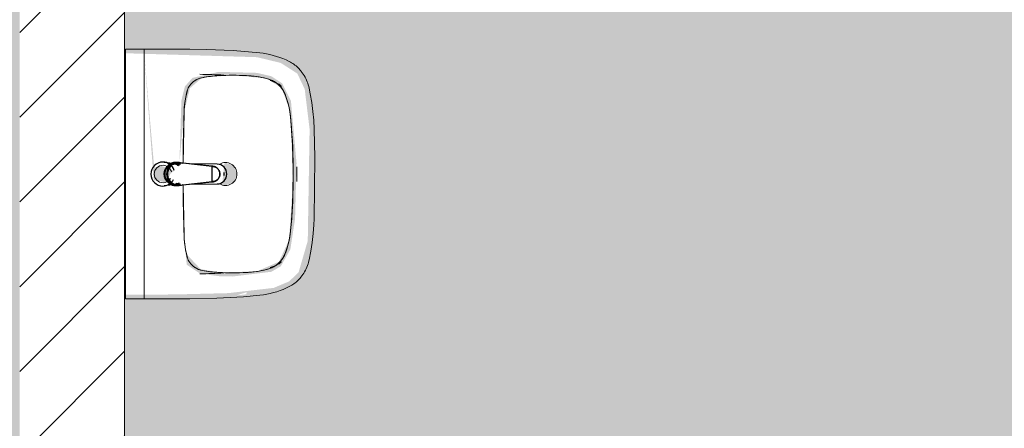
# Model space of a CAD drawing. Header units: millimetres. Extents: x 16153 to 91926, y 4686 to 113494.
# Tile 20 of 55: x 48053 to 50025, y 45224 to 46043. Entities that reach past the tile are written whole.
import ezdxf

# ---------------------------------------------------------------- set-up
doc = ezdxf.new("R2010")
doc.units = ezdxf.units.MM
for name, color, linetype, lineweight in [('A--A2__Ruwbouw', 8, 'Continuous', 15), ('A--AR9__AlgVoorz', 1, 'Continuous', 9), ('A--L22__Binnenwanden', 2, 'Continuous', 9), ('A--L74__VasteSanitaireVoorz', 1, 'Continuous', 9), ('A--LR9__AlgVoorz', 7, 'Continuous', 9)]:
    doc.layers.add(name, color=color, linetype=linetype, lineweight=lineweight)

# ---------------------------------------------------------------- blocks, each defined once
blk = doc.blocks.new('74_PF_wastafel 50x38_sphinx300_un - 74_PF_wastafel 50x38_sphinx300_un-V18-AB-Begane grond')
at = {"layer": 'A--L74__VasteSanitaireVoorz'}
for p, q in [((242.8, 0), (247.2, 0)), ((247.2, 0), (250, 0)), ((-250, 0), (-250, -37.5)), ((-242, 0), (-250, 0)), ((-250, 0), (-247.2, 0)), ((-247.2, 0), (-242.8, 0)), ((242, 0), (-242, 0)), ((250, 0), (242, 0)), ((250, -37.5), (250, 0)), ((-250, -37.5), (-250, -129)), ((-250, -37.5), (-241, -37.5)), ((-250, -37.5), (-242, -37.5)), ((-242, -37.5), (242, -37.5)), ((242, -37.5), (250, -37.5)), ((250, -129), (250, -37.5)), ((-124.1, -117.2), (-20.7, -115.6)), ((21.7, -115.1), (124.1, -117.2))]:
    blk.add_line(p, q, dxfattribs=at)
at = {"layer": 'A--L74__VasteSanitaireVoorz', "lineweight": 25}
for p, q in [((-21, -99.7), (-23.8, -77.6)), ((23.8, -77.6), (21, -99.7)), ((-23, -98.5), (-23, -107.4)), ((-20, -98.6), (-23, -98.5)), ((23, -98.5), (20, -98.6)), ((23, -107.4), (23, -98.5)), ((-21.8, -114.8), (-15.5, -173.4)), ((-20.7, -110.1), (-21, -99.6)), ((-20.8, -101.2), (-20.7, -110.1)), ((15.5, -173.4), (21.8, -114.8)), ((21, -99.6), (20.7, -110.1)), ((20.7, -110.1), (20.8, -101.2)), ((-20.5, -126.4), (-19.8, -183.7)), ((19.7, -183.7), (20.4, -126.7)), ((-15.3, -173.4), (0, -173.4)), ((-15.2, -173.4), (15.2, -173.4)), ((0, -173.4), (15.3, -173.4))]:
    blk.add_line(p, q, dxfattribs=at)
at = {"layer": 'A--L74__VasteSanitaireVoorz', "flags": 128}
for points in [[(250, -37.5), (249.7, -37.5), (248.8, -37.5), (247.4, -37.5), (245.5, -37.5), (243.3, -37.5), (241, -37.5)], [(-167.2, -123.7), (-159.8, -121.9), (-152.4, -120.3), (-145, -119.1), (-137.5, -118.1), (-129.9, -117.5), (-124.1, -117.2)], [(124.1, -117.2), (131.7, -117.6), (139.2, -118.3), (146.7, -119.4), (154.2, -120.7), (161.6, -122.3), (167.2, -123.7)], [(-250, -129), (-248.9, -182.6), (-245.7, -236.1), (-242.7, -269.1)], [(-193, -153.2), (-192.7, -151.6), (-192.3, -150.1), (-191.8, -148.6), (-191.3, -147.1), (-190.7, -145.6), (-190.1, -144.1), (-189.4, -142.7), (-188.6, -141.3), (-187.8, -139.9), (-187, -138.6), (-186.1, -137.3), (-185.1, -136), (-184.1, -134.8), (-183, -133.6), (-181.9, -132.5), (-180.8, -131.4), (-179.6, -130.3), (-178.3, -129.3), (-177.1, -128.5)], [(177.1, -128.5), (178.4, -129.4), (179.6, -130.4), (180.8, -131.5), (182, -132.6), (183.1, -133.7), (184.2, -134.9), (185.2, -136.1), (186.1, -137.4), (187, -138.7), (187.9, -140), (188.7, -141.4), (189.4, -142.8), (190.1, -144.2), (190.8, -145.7), (191.3, -147.2), (191.9, -148.7), (192.3, -150.2), (192.7, -151.8), (193, -153.2)], [(242.7, -269.1), (247.2, -215.7), (249.6, -162.1), (250, -129)], [(-197.2, -187.1), (-196.5, -177.3), (-195.4, -167.6), (-193.9, -157.9), (-193, -153.2)], [(193, -153.2), (194.7, -162.8), (196, -172.5), (196.9, -182.3), (197.2, -187.1)], [(-197.2, -242.1), (-197.9, -221.1), (-197.7, -200.1), (-197.2, -187.1)], [(197.2, -187.1), (197.9, -208), (197.7, -229), (197.2, -242.1)], [(-191.5, -282.5), (-193.4, -273.3), (-195, -264.1), (-196.2, -254.8), (-197, -245.4), (-197.2, -242.1)], [(197.2, -242.1), (196.5, -251.4), (195.4, -260.7), (194, -270), (192.2, -279.2), (191.5, -282.5)], [(-242.7, -269.1), (-241.8, -276), (-240.7, -282.8), (-239.3, -289.5), (-237.6, -296.2), (-235.7, -302.8), (-233.4, -309.4), (-231, -315.8), (-228.3, -322.2), (-225.6, -327.8)], [(225.6, -327.8), (228.5, -321.6), (231.2, -315.2), (233.7, -308.8), (235.8, -302.2), (237.8, -295.6), (239.4, -288.9), (240.8, -282.1), (241.9, -275.3), (242.7, -269.1)], [(-157.2, -320.6), (-159.2, -319.8), (-161.1, -319), (-163.1, -318.1), (-164.9, -317.2), (-166.8, -316.1), (-168.6, -315), (-170.3, -313.9), (-172, -312.6), (-173.7, -311.3), (-175.3, -309.9), (-176.8, -308.5), (-178.3, -307), (-179.8, -305.4), (-181.1, -303.8), (-182.4, -302.1), (-183.6, -300.4), (-184.8, -298.6), (-185.9, -296.8), (-186.9, -295), (-187.8, -293.1), (-188.7, -291.1), (-189.5, -289.2), (-190.2, -287.2), (-190.8, -285.2), (-191.3, -283.1), (-191.5, -282.5)], [(191.5, -282.5), (191, -284.5), (190.4, -286.6), (189.7, -288.6), (188.9, -290.5), (188.1, -292.5), (187.2, -294.4), (186.2, -296.2), (185.1, -298.1), (184, -299.9), (182.8, -301.6), (181.5, -303.3), (180.2, -304.9), (178.8, -306.5), (177.3, -308), (175.8, -309.5), (174.2, -310.9), (172.6, -312.2), (170.9, -313.5), (169.1, -314.7), (167.3, -315.8), (165.5, -316.9), (163.6, -317.8), (161.7, -318.8), (159.8, -319.6), (157.8, -320.3), (157.2, -320.6)], [(-225.6, -327.8), (-224.3, -330.3), (-222.9, -332.7), (-221.5, -335), (-219.9, -337.3), (-218.3, -339.5), (-216.5, -341.6), (-214.7, -343.7), (-212.8, -345.7), (-210.8, -347.6), (-208.8, -349.5), (-206.8, -351.1)], [(-106.8, -331.3), (-115.2, -330.4), (-123.6, -329.1), (-131.9, -327.5), (-140.1, -325.6), (-148.3, -323.4), (-156.3, -320.8), (-157.2, -320.6)], [(106.8, -331.3), (57.9, -334.6), (8.9, -335.9), (-40, -335.3), (-89, -332.7), (-106.8, -331.3)], [(157.2, -320.6), (149.1, -323.2), (141, -325.4), (132.8, -327.4), (124.5, -329), (116.1, -330.2), (107.7, -331.2), (106.8, -331.3)], [(206.8, -351.1), (209, -349.3), (211, -347.5), (213, -345.5), (214.9, -343.5), (216.7, -341.5), (218.4, -339.3), (220, -337.1), (221.6, -334.8), (223.1, -332.5), (224.4, -330.1), (225.6, -327.8)], [(-206.8, -351.1), (-204.1, -353.1), (-201.4, -355.1), (-198.5, -356.9), (-195.6, -358.6), (-192.6, -360.2), (-189.6, -361.7), (-186.5, -363.1), (-183.3, -364.3), (-180.1, -365.4), (-176.9, -366.4), (-173.6, -367.3), (-172.1, -367.6)], [(172.1, -367.6), (175.4, -366.8), (178.6, -365.9), (181.9, -364.8), (185, -363.7), (188.2, -362.4), (191.2, -360.9), (194.2, -359.4), (197.2, -357.7), (200.1, -355.9), (202.9, -354), (205.6, -352), (206.8, -351.1)], [(-172.1, -367.6), (-154.6, -371.1), (-137, -373.8), (-119.3, -375.9), (-101.5, -377.2), (-90, -377.7)], [(90, -377.7), (107.8, -376.8), (125.6, -375.2), (143.2, -372.9), (160.8, -369.9), (172.1, -367.6)], [(-90, -377.7), (32.9, -378.8), (90, -377.7)]]:
    blk.add_lwpolyline(points, dxfattribs=at)
at = {"layer": 'A--L74__VasteSanitaireVoorz', "lineweight": 25, "flags": 128}
for points in [[(-23, -98.5), (-21.6, -106), (-19.3, -110.3)], [(19.3, -110.3), (21.6, -106), (23, -98.5)], [(-21.7, -114.9), (-18.5, -144.2), (-15.2, -173.4)], [(-19.6, -103.8), (-19.3, -104.6), (-19, -105.3), (-18.6, -106.1)], [(15.2, -173.4), (18.5, -144.2), (21.7, -114.9)], [(17.7, -107.9), (18.1, -107.2), (18.5, -106.4), (18.8, -105.7), (19.1, -104.9), (19.4, -104.1), (19.6, -103.8)], [(-15.5, -173.4), (-15.5, -174.1), (-15.5, -174.7), (-15.4, -175.3), (-15.3, -175.9), (-15.2, -176.5), (-15.1, -177.1), (-14.9, -177.7), (-14.8, -178.3), (-14.5, -178.9), (-14.3, -179.5), (-14.1, -180.1), (-13.8, -180.6), (-13.5, -181.2), (-13.2, -181.7), (-12.8, -182.2), (-12.5, -182.7), (-12.1, -183.2), (-11.7, -183.7), (-11.3, -184.1), (-10.8, -184.6), (-10.4, -185), (-9.9, -185.4), (-9.4, -185.8), (-8.9, -186.2), (-8.4, -186.5), (-7.9, -186.8), (-7.3, -187.1), (-6.8, -187.4), (-6.2, -187.7), (-5.6, -187.9), (-5, -188.1), (-4.5, -188.3), (-3.9, -188.5), (-3.3, -188.6), (-2.6, -188.8), (-2, -188.8), (-1.4, -188.9), (-0.8, -189), (-0.2, -189), (0.5, -189), (1.1, -188.9), (1.7, -188.9), (2.3, -188.8), (2.9, -188.7), (3.5, -188.6), (4.1, -188.4), (4.7, -188.2), (5.3, -188), (5.9, -187.8), (6.5, -187.6), (7, -187.3), (7.6, -187), (8.1, -186.7), (8.6, -186.4), (9.1, -186), (9.6, -185.6), (10.1, -185.2), (10.6, -184.8), (11, -184.4), (11.5, -183.9), (11.9, -183.5), (12.3, -183), (12.6, -182.5), (13, -182), (13.3, -181.4), (13.6, -180.9), (13.9, -180.4), (14.2, -179.8), (14.4, -179.2), (14.6, -178.6), (14.8, -178.1), (15, -177.5), (15.2, -176.9), (15.3, -176.2), (15.4, -175.6), (15.5, -175), (15.5, -174.4), (15.5, -173.8), (15.5, -173.4)]]:
    blk.add_lwpolyline(points, dxfattribs=at)
at = {"layer": 'A--L74__VasteSanitaireVoorz', "lineweight": 25}
for start, end in [(0, 180), (180, 243.6372), (288, 0)]:
    blk.add_arc((0, -74.6), 24, start, end, dxfattribs=at)
at = {"layer": 'A--L74__VasteSanitaireVoorz'}
for centre, radius, start, end in [((0, -75), 17.5, 0, 180), ((0, -75), 17.5, 75, 105), ((0, -75), 17.5, 180, 240), ((0, -75), 17.5, 285, 0), ((0, -75), 17.5, 285, 300), ((-117.5, -306.2), 189.1, 92.0128, 105.2254), ((0, -3649.7), 3534.7, 90.3412, 92.0128), ((0, -3649.7), 3534.7, 87.9872, 89.6485), ((117.5, -306.2), 189.1, 74.7746, 87.9872), ((-154, -160.8), 39.8, 125.6177, 169.0021), ((-159, -153.8), 31.2, 105.2254, 125.6177), ((159, -153.8), 31.2, 54.3823, 74.7746), ((154, -160.8), 39.8, 10.9979, 54.3823), ((1090.6, -129), 1290.6, 180.891, 183), ((47.1, -199.9), 244.6, 169.0021, 176.9979), ((-47.1, -199.9), 244.6, 3.0021, 10.9979), ((-1090.6, -129), 1290.6, 357, 359.109), ((327.2, -214.6), 525.1, 176.9979, 183.0021), ((0, -200), 23, 150, 180), ((0, -200), 23, 360, 30), ((-327.2, -214.6), 525.1, 356.9979, 3.0021), ((0, -200), 23, 180, 0), ((36.8, -229.8), 234.3, 183.0021, 192.9979), ((-36.8, -229.8), 234.3, 347.0021, 356.9979), ((-140, -270.6), 52.8, 192.9979, 251.0021), ((-71, -251.1), 122.6, 198.2459, 206.4169), ((140, -270.6), 52.8, 288.9979, 347.0021), ((71, -251.1), 122.6, 333.5831, 341.7541), ((-163.9, -297.2), 18.9, 206.4169, 231.4261), ((163.9, -297.2), 18.9, 308.5739, 333.5831), ((-88.4, -120.6), 211.5, 251.0021, 264.9979), ((0, 889), 1224.9, 264.9979, 275.0021), ((88.4, -120.6), 211.5, 275.0021, 288.9979), ((0, 2695.4), 3038.4, 269.7219, 270.2781)]:
    blk.add_arc(centre, radius, start, end, dxfattribs=at)
at = {"layer": 'A--L74__VasteSanitaireVoorz', "lineweight": 25}
for centre, major_axis, ratio, start_param, end_param in [((0, -97.9), (20.5, 0), 0.967332, 1.570796, 3.665191), ((0, -97.9), (20.5, 0), 0.967332, 5.759587, 7.853982), ((0, -99.6), (20.1, 0), 0.870402, 1.570796, 3.08442), ((0, -99.6), (20.1, 0), 0.870402, 0.057173, 1.570796), ((0, -98.5), (20, 0), 0.97026, 3.144451, 3.592433), ((0, -98.5), (20, 0), 0.97026, 5.832345, 6.280327), ((0, -183.7), (19.7, 0), 0.967332, 3.141593, 6.283185), ((0, -186.6), (11.5, 0), 0.973197, 4.45059, 4.974188)]:
    blk.add_ellipse(centre, major_axis=major_axis, ratio=ratio, start_param=start_param, end_param=end_param, dxfattribs=at)
for points, knots in [([(23, -98.5), (23, -95.5), (21.9, -91.3), (18.8, -86.9), (16.7, -84.7), (14.8, -83.2), (12.8, -81.9), (10, -80.4), (5.9, -79.1), (1.9, -78.5), (-1.5, -78.6), (-4.5, -78.9), (-7.9, -79.7), (-11.6, -81.1), (-14.8, -83.2), (-17.7, -85.6), (-20, -88.5), (-21.7, -91.7), (-22.7, -95), (-23, -97.3), (-23, -98.5)], [-1, -1, -1, -1, -0.861111, -0.791667, -0.756944, -0.722222, -0.6875, -0.652778, -0.583333, -0.513889, -0.479167, -0.444444, -0.388889, -0.333333, -0.277778, -0.222222, -0.166667, -0.111111, -0.055556, 0, 0, 0, 0]), ([(-21.2, -97.3), (-21.1, -94.2), (-20.1, -90), (-17.2, -85.6), (-15.2, -83.5), (-13.5, -82), (-11.6, -80.7), (-9, -79.3), (-5.4, -78), (-1.7, -77.4), (1.4, -77.5), (4.1, -77.7), (7.2, -78.5), (10.5, -80), (13.5, -81.9), (16.1, -84.3), (18.3, -87.2), (19.9, -90.4), (20.9, -93.7), (21.1, -96), (21.2, -97.3)], [-1, -1, -1, -1, -0.861111, -0.791667, -0.756944, -0.722222, -0.6875, -0.652778, -0.583333, -0.513889, -0.479167, -0.444444, -0.388889, -0.333333, -0.277778, -0.222222, -0.166667, -0.111111, -0.055556, 0, 0, 0, 0]), ([(-23, -107.4), (-23, -104), (-21.9, -99.2), (-18.8, -94), (-16.6, -91.6), (-14.8, -89.9), (-12.8, -88.3), (-9.9, -86.7), (-5.9, -85.2), (-1.9, -84.5), (1.5, -84.6), (4.5, -84.9), (7.9, -85.8), (11.5, -87.5), (14.8, -89.8), (17.7, -92.6), (20, -95.9), (21.7, -99.6), (22.7, -103.3), (23, -106), (23, -107.4)], [-1, -1, -1, -1, -0.861111, -0.791667, -0.756944, -0.722222, -0.6875, -0.652778, -0.583333, -0.513889, -0.479167, -0.444444, -0.388889, -0.333333, -0.277778, -0.222222, -0.166667, -0.111111, -0.055556, 0, 0, 0, 0]), ([(-18.6, -103.3), (-18.7, -103.1), (-19.1, -102.7), (-19.5, -102.1), (-19.8, -101.5), (-20.1, -101), (-20.4, -100.5), (-20.6, -100), (-20.8, -99.6), (-20.9, -99.5)], [0.7142857, 0.7142857, 0.7142857, 0.7142857, 0.75, 0.7857143, 0.8214286, 0.8571429, 0.8928571, 0.9285714, 1, 1, 1, 1]), ([(20.8, -99.5), (20.8, -99.7), (20.6, -100), (20.4, -100.5), (20.1, -101), (19.8, -101.5), (19.5, -102.1), (19.1, -102.7), (18.8, -103.1), (18.5, -103.5), (18.1, -104), (17.4, -104.7), (16.7, -105.3), (16.3, -105.7)], [0, 0, 0, 0, 0.0714286, 0.1071429, 0.1428571, 0.1785714, 0.2142857, 0.25, 0.2678571, 0.2857143, 0.3214286, 0.3571429, 0.4285714, 0.4285714, 0.4285714, 0.4285714]), ([(15.3, -173.4), (15.3, -175.8), (14.6, -179), (12.6, -182.5), (11.1, -184.1), (9.9, -185.3), (8.5, -186.3), (6.7, -187.5), (4, -188.5), (0.7, -189), (-2.5, -188.8), (-5.3, -188), (-7.7, -186.9), (-9.9, -185.3), (-11.8, -183.4), (-13.4, -181.2), (-14.5, -178.7), (-15.1, -176.2), (-15.3, -174.4), (-15.3, -173.4)], [-1, -1, -1, -1, -0.861111, -0.791667, -0.756944, -0.722222, -0.6875, -0.652778, -0.583333, -0.513889, -0.444444, -0.388889, -0.333333, -0.277778, -0.222222, -0.166667, -0.111111, -0.055556, 0, 0, 0, 0])]:
    blk.add_open_spline(points, degree=3, knots=knots, dxfattribs=at)
for points in [[(-20.8, -101.2), (-20.9, -100.5), (-21.1, -99.2), (-21.2, -97.9), (-21.2, -97.3)], [(21.2, -97.3), (21.2, -97.9), (21.1, -99.2), (20.9, -100.5), (20.8, -101.2)], [(-21.7, -114.9), (-22.2, -113.7), (-22.8, -111.2), (-23, -108.7), (-23, -107.4)], [(-20.9, -99.5), (-21, -99.3), (-21, -99.4), (-20.9, -100.4), (-20.8, -101.2)], [(20.8, -101.2), (20.9, -100.5), (21, -99.5), (21, -99.3), (20.8, -99.5)], [(23, -107.4), (23, -108.7), (22.8, -111.2), (22.2, -113.7), (21.7, -114.9)]]:
    blk.add_open_spline(points, degree=3, dxfattribs=at)
at = {"layer": 'A--L74__VasteSanitaireVoorz'}
for points in [[(76, -115.8), (76, -115.8), (75.5, -115.8), (73.6, -115.8), (70.6, -115.7), (66.9, -115.6), (63.1, -115.6), (59.4, -115.5), (56.4, -115.5), (54.5, -115.4), (54, -115.4), (54, -115.4)], [(54, -115.4), (54, -115.4), (54.5, -115.4), (56.4, -115.5), (59.4, -115.5), (63.1, -115.6), (66.9, -115.6), (70.6, -115.7), (73.6, -115.8), (75.5, -115.8), (76, -115.8), (76, -115.8)]]:
    blk.add_open_spline(points, degree=3, dxfattribs=at)

msp = doc.modelspace()

# ---------------------------------------------------------------- hatches: boundary and pattern name
at = {"layer": 'A--A2__Ruwbouw', "lineweight": 9}
h = msp.add_hatch(dxfattribs=at)
h.set_pattern_fill('FP_1', color=256, angle=45, style=0, pattern_type=2)
h.set_pattern_definition([(45, (0, 0), (-84.85281, 84.85281), [])])
h.paths.add_polyline_path([(48053.3, 44261.4), (48263.3, 44261.4), (48263.3, 50833.4), (48053.3, 50833.4), (48053.3, 44501.3)])
at = {"layer": 'A--AR9__AlgVoorz'}
msp.add_hatch(color=7, dxfattribs=at).paths.add_polyline_path([(44684.3, 44261.4), (48053.3, 44261.4), (48053.3, 50833.4), (46453.3, 50833.4), (46453.3, 53071.4), (44684.3, 53071.4), (44684.3, 44262.6)])
h = msp.add_hatch(color=7, dxfattribs=at)
h.paths.add_polyline_path([(49125.3, 44126.4), (50025.3, 44126.4), (50025.3, 44161.4), (49975.3, 44161.4), (49975.3, 44211.4), (49175.3, 44211.4), (49175.3, 44161.4), (49125.3, 44156.4)])
h.paths.add_polyline_path([(49975.3, 44261.4), (50225.3, 44261.4), (50225.3, 47933.4), (50981.3, 47933.4), (50981.3, 50833.4), (48263.3, 50833.4), (48263.3, 44261.4), (49776.4, 44261.4)])
h.paths.add_polyline_path([(48487, 44710.2), (48507.7, 44716.6), (48487.2, 44710.2)])
h.paths.add_polyline_path([(48302.7, 45194.4), (48321.7, 44941.1), (48327.9, 44941.1), (48344.8, 44936.5), (48352.6, 44948), (48354.8, 44953.4), (48362.3, 44959.9), (48335.7, 44970.3), (48322.7, 44965.8), (48307.9, 45134.9)])
h.paths.add_polyline_path([(48265.3, 44711.4), (48265.3, 45195.4), (48528.7, 45187.5), (48576.2, 45176), (48609.3, 45154.7), (48624.1, 45123.6), (48633.9, 45043.2), (48630.2, 44819.6), (48618.5, 44766.9), (48592.7, 44738.2), (48562, 44725.3), (48471.2, 44714.8), (48375, 44712.4), (48302.7, 44711.4)])
h.paths.add_polyline_path([(48479.8, 44748.1), (48553.8, 44756.3), (48576.2, 44768.6), (48595.3, 44802.4), (48604.8, 44863.7), (48604.8, 45043.2), (48596.5, 45100), (48579.1, 45135), (48557.4, 45149.3), (48528.7, 45156.1), (48451.9, 45158.1), (48399.3, 45146), (48384.1, 45129), (48377.1, 45100.4), (48373.1, 44973.1), (48382.5, 45077.6), (48394.2, 45125.2), (48418.5, 45146.5), (48479.8, 45151.3), (48547.7, 45144.9), (48577.3, 45126.2), (48592.7, 45085.8), (48596.5, 45060.2), (48598.4, 44888.6), (48592.7, 44821.1), (48572.6, 44777.7), (48527.6, 44758.2), (48452.3, 44756.3), (48418.5, 44760.4), (48387.6, 44792.7), (48382.5, 44829.3), (48387.8, 44771.7), (48414.7, 44753.8), (48451.9, 44748.8), (48471.2, 44748.3)])
h.paths.add_polyline_path([(48465.3, 44930.4), (48481.5, 44937.2), (48488.3, 44953.4), (48481.5, 44969.7), (48465.3, 44976.4), (48459.3, 44968.7), (48462.4, 44967.4), (48459.3, 44938.1), (48459.3, 44931.2)])
h.paths.add_polyline_path([(48487, 45490.2), (48507.7, 45496.6), (48507.3, 45492.4)])
h.paths.add_polyline_path([(48302.7, 45974.4), (48321.7, 45721.1), (48327.9, 45721.1), (48344.8, 45716.5), (48352.6, 45728), (48354.8, 45733.4), (48362.3, 45739.9), (48335.7, 45750.3), (48322.7, 45745.8), (48307.9, 45914.9)])
h.paths.add_polyline_path([(48265.3, 45491.4), (48265.3, 45975.4), (48528.7, 45967.5), (48576.2, 45956), (48609.3, 45934.7), (48624.1, 45903.6), (48633.9, 45823.2), (48630.2, 45599.6), (48611.8, 45536.3), (48592.7, 45518.2), (48562, 45505.3), (48471.2, 45494.8), (48375, 45492.4), (48302.7, 45491.4)])
h.paths.add_polyline_path([(48479.8, 45528.1), (48557.4, 45537.6), (48576.2, 45548.6), (48595.3, 45582.4), (48604.8, 45643.7), (48607.7, 45755.7), (48596.5, 45880), (48579.1, 45915), (48557.4, 45929.3), (48528.7, 45936.1), (48451.9, 45938.1), (48399.3, 45926), (48384.1, 45909), (48377.1, 45880.4), (48373.1, 45753.1), (48382.5, 45857.6), (48394.2, 45905.2), (48418.5, 45926.5), (48479.8, 45931.3), (48547.7, 45924.9), (48577.3, 45906.2), (48592.7, 45865.8), (48597.1, 45827.3), (48600.2, 45711.2), (48592.7, 45601.1), (48572.6, 45557.7), (48527.6, 45538.2), (48452.3, 45536.3), (48415.5, 45543), (48387.6, 45572.7), (48382.5, 45609.3), (48387.8, 45551.7), (48414.7, 45533.8), (48451.9, 45528.8), (48471.2, 45528.3)])
h.paths.add_polyline_path([(48465.3, 45710.4), (48481.5, 45717.2), (48488.3, 45733.4), (48481.5, 45749.7), (48465.3, 45756.4), (48459.3, 45748.7), (48462.4, 45747.4), (48459.3, 45718.1), (48459.3, 45711.2)])
h.paths.add_polyline_path([(48487, 46290.2), (48507.7, 46296.6), (48507.3, 46292.4)])
h.paths.add_polyline_path([(48302.7, 46774.4), (48321.7, 46521.1), (48327.9, 46521.1), (48344.8, 46516.5), (48352.6, 46528), (48354.8, 46533.4), (48362.3, 46539.9), (48335.7, 46550.3), (48322.7, 46545.8), (48307.9, 46714.9)])
h.paths.add_polyline_path([(48265.3, 46291.4), (48265.3, 46775.4), (48528.7, 46767.5), (48576.2, 46756), (48609.3, 46734.7), (48624.1, 46703.6), (48633.9, 46623.2), (48629.6, 46395.9), (48611.8, 46336.3), (48592.7, 46318.2), (48562, 46305.3), (48471.2, 46294.8), (48375, 46292.4), (48302.7, 46291.4)])
h.paths.add_polyline_path([(48479.8, 46328.1), (48557.4, 46337.6), (48576.2, 46348.6), (48595.3, 46382.4), (48604.8, 46443.7), (48604.8, 46623.2), (48596.5, 46680.3), (48579.1, 46715), (48557.4, 46729.3), (48528.7, 46736.1), (48451.9, 46738.1), (48399.3, 46726), (48384.1, 46709), (48377, 46680.3), (48373.1, 46553.1), (48382.5, 46657.6), (48394.2, 46705.2), (48418.5, 46726.5), (48479.8, 46731.3), (48547.7, 46724.9), (48577.3, 46706.2), (48592.7, 46665.8), (48596.5, 46640.2), (48600.2, 46511.2), (48591.3, 46395.9), (48572.6, 46357.7), (48527.6, 46338.2), (48452.3, 46336.3), (48418.5, 46340.4), (48387.6, 46372.7), (48382.5, 46409.3), (48387.8, 46351.7), (48414.7, 46333.8), (48451.9, 46328.8), (48471.2, 46328.3)])
h.paths.add_polyline_path([(48465.3, 46510.4), (48481.5, 46517.2), (48488.3, 46533.4), (48481.5, 46549.7), (48465.3, 46556.4), (48459.3, 46548.7), (48462.4, 46547.4), (48459.3, 46518.1), (48459.3, 46511.2)])
h.paths.add_polyline_path([(48375.4, 48203.6), (48265.3, 48208.8), (48265.3, 48219), (48394.3, 48219), (48394.3, 48203.6)])
h.paths.add_polyline_path([(48394.3, 48531.8), (48399.8, 48521.7), (48400.6, 48528.3)])
h.paths.add_polyline_path([(48605.5, 48469.6), (48580.5, 48452), (48554.5, 48470), (48539.4, 48470), (48394.3, 48464.3), (48475.4, 48448.1), (48394.3, 48448.1), (48394.3, 48437.8), (48583.5, 48432.5), (48591.4, 48434.4), (48595.8, 48443.7), (48595.8, 48455.3), (48599.4, 48460.6)])
h.paths.add_polyline_path([(48265.3, 48219), (48265.3, 48547.9), (48394.3, 48544.3), (48394.3, 48531.8), (48426.2, 48528.3), (48441.4, 48531), (48501.7, 48518.9), (48566.4, 48499.7), (48593.7, 48482.2), (48616.1, 48450.4), (48627.1, 48400.7), (48624.3, 48346.5), (48608.9, 48309.1), (48591.4, 48332.5), (48584.3, 48335.2), (48575.3, 48329.1), (48394.3, 48329.1), (48394.3, 48318.7), (48526.9, 48311.9), (48520.4, 48309.8), (48439.8, 48307.3), (48404.6, 48296.9), (48517.9, 48289.4), (48477.6, 48282.5), (48528.3, 48287.7), (48575.3, 48309.5), (48587.7, 48315.3), (48605.1, 48296.9), (48575.3, 48271.9), (48528.3, 48254.1), (48429.1, 48232.8), (48427.9, 48239.2), (48410.9, 48232.8), (48394.3, 48228.1), (48388.7, 48219.2), (48280.3, 48219)])
h.paths.add_polyline_path([(48605.5, 48297.3), (48605.5, 48310.6), (48608.9, 48302.4)])
h.paths.add_polyline_path([(48595.8, 48346.5), (48590.4, 48359.1), (48590.4, 48350.1), (48591.8, 48349.1)])
h.paths.add_polyline_path([(48599.1, 48402.2), (48590.4, 48416.8), (48588.1, 48409.3), (48595.8, 48404.3)])
h.paths.add_polyline_path([(48599.1, 48364.7), (48595.8, 48396.1), (48590.4, 48380.8), (48598.3, 48366.2)])
h.paths.add_polyline_path([(48338.8, 48547.9), (48265.3, 48547.9), (48265.3, 48563.3), (48394.3, 48558.1), (48389.2, 48547.9), (48343.6, 48547.9)])
h.paths.add_polyline_path([(48280.3, 48963.6), (48265.3, 48968.8), (48265.3, 48979), (48394.3, 48979), (48394.3, 48963.6), (48310.3, 48963.6)])
h.paths.add_polyline_path([(48394.3, 49291.8), (48399.8, 49281.7), (48410.5, 49282.7), (48395.2, 49291.3)])
h.paths.add_polyline_path([(48605.5, 49229.6), (48580.5, 49212), (48554.5, 49230), (48539.4, 49230), (48394.3, 49224.3), (48475.4, 49208.1), (48394.3, 49208.1), (48394.3, 49197.8), (48583.5, 49192.5), (48591.4, 49194.4), (48595.8, 49203.7), (48595.8, 49215.3), (48599.4, 49220.6)])
h.paths.add_polyline_path([(48265.3, 48979), (48265.3, 49307.9), (48394.3, 49304.3), (48394.3, 49291.8), (48420.9, 49290.3), (48442.6, 49290.6), (48501.7, 49278.9), (48566.4, 49259.7), (48596.6, 49239.1), (48616.1, 49210.4), (48627.1, 49160.7), (48624.3, 49106.5), (48608.9, 49069.1), (48592.8, 49096.9), (48584.3, 49095.2), (48575.3, 49089.1), (48394.3, 49089.1), (48394.3, 49078.7), (48523.9, 49075.4), (48520.4, 49069.8), (48439.8, 49067.3), (48404.6, 49056.9), (48517, 49049.1), (48477.6, 49042.5), (48532.2, 49049.1), (48575.3, 49069.5), (48587.7, 49075.3), (48602.1, 49053.6), (48578.9, 49033.8), (48528.3, 49014.1), (48429.1, 48992.8), (48427.9, 48999.2), (48410.9, 48992.8), (48394.3, 48988.1), (48388.7, 48979.2), (48280.3, 48979)])
h.paths.add_polyline_path([(48605.5, 49057.3), (48605.5, 49070.6), (48608.9, 49062.4)])
h.paths.add_polyline_path([(48595.8, 49106.5), (48595.8, 49122.6), (48590.4, 49110.1), (48591.8, 49109.1)])
h.paths.add_polyline_path([(48599.1, 49162.2), (48590.4, 49176.8), (48588.1, 49169.3), (48595.8, 49164.3)])
h.paths.add_polyline_path([(48599.1, 49124.7), (48595.8, 49156.1), (48592.6, 49136.7), (48598.3, 49126.2)])
h.paths.add_polyline_path([(48333.4, 49307.9), (48265.3, 49307.9), (48265.3, 49323.3), (48394.3, 49318.1), (48389.2, 49307.9), (48338.8, 49307.9)])
h.paths.add_polyline_path([(48338.8, 49603.6), (48265.3, 49608.8), (48265.3, 49619), (48394.3, 49619), (48394.3, 49603.6), (48343.6, 49603.6)])
h.paths.add_polyline_path([(48394.3, 49931.8), (48399.8, 49921.7), (48410.5, 49922.7), (48395.2, 49931.3)])
h.paths.add_polyline_path([(48605.5, 49869.6), (48580.5, 49852), (48554.5, 49870), (48539.4, 49870), (48394.3, 49864.3), (48475.4, 49848.1), (48394.3, 49848.1), (48394.3, 49837.8), (48583.5, 49832.5), (48591.4, 49834.4), (48595.8, 49843.7), (48595.8, 49855.3), (48599.4, 49860.6)])
h.paths.add_polyline_path([(48265.3, 49619), (48265.3, 49947.9), (48394.3, 49944.3), (48394.3, 49931.8), (48420.9, 49930.3), (48442.6, 49930.6), (48501.7, 49918.9), (48566.4, 49899.7), (48593.7, 49882.2), (48616.1, 49850.4), (48627.1, 49800.7), (48624.3, 49746.5), (48608.9, 49709.1), (48591.4, 49732.5), (48584.3, 49735.2), (48575.3, 49729.1), (48394.3, 49729.1), (48394.3, 49718.7), (48526.9, 49711.9), (48520.4, 49709.8), (48439.8, 49707.3), (48404.6, 49696.9), (48517.9, 49689.4), (48477.6, 49682.5), (48528.3, 49687.7), (48575.3, 49709.5), (48587.7, 49715.3), (48605.1, 49696.9), (48575.3, 49671.9), (48528.3, 49654.1), (48429.1, 49632.8), (48427.9, 49639.2), (48410.9, 49632.8), (48394.3, 49628.1), (48388.7, 49619.2), (48280.3, 49619)])
h.paths.add_polyline_path([(48605.5, 49697.3), (48605.5, 49710.6), (48608.9, 49702.4)])
h.paths.add_polyline_path([(48595.8, 49746.5), (48590.4, 49759.1), (48590.4, 49750.1), (48591.8, 49749.1)])
h.paths.add_polyline_path([(48599.1, 49802.2), (48590.4, 49816.8), (48590.5, 49807.7), (48595.8, 49804.3)])
h.paths.add_polyline_path([(48599.1, 49764.7), (48595.8, 49796.1), (48590.4, 49780.8), (48598.3, 49766.2)])
h.paths.add_polyline_path([(48312.9, 49947.9), (48265.3, 49947.9), (48265.3, 49963.3), (48394.3, 49958.1), (48389.2, 49947.9), (48314.3, 49947.9)])
h.paths.add_polyline_path([(48394.8, 50541.4), (48401.1, 50531.1), (48402.9, 50536.8), (48394.9, 50541.3)])
h.paths.add_polyline_path([(48605.8, 50478.4), (48580.9, 50460.8), (48554.8, 50479), (48531.2, 50479.1), (48394.7, 50473.9), (48475.4, 50457.4), (48394.5, 50457.5), (48394.7, 50447.3), (48583.6, 50441.4), (48591.6, 50443.2), (48595.9, 50452.4), (48595.9, 50464), (48599.6, 50469.4)])
h.paths.add_polyline_path([(48393.7, 50213.1), (48264.7, 50218.8), (48265.9, 50573.3), (48394.9, 50567.7), (48388.3, 50557.5), (48394.9, 50553.9), (48399.2, 50542), (48421.2, 50539.9), (48443.1, 50540), (48502, 50528.1), (48566.8, 50508.6), (48594, 50491.1), (48616.4, 50459.2), (48627.1, 50409.5), (48624.2, 50355.3), (48608.9, 50317.6), (48592.8, 50346.3), (48584.1, 50344.1), (48575, 50338), (48394.1, 50338.5), (48394.6, 50328.3), (48526.8, 50320.8), (48520.1, 50318.9), (48439.5, 50316.7), (48394.6, 50306.4), (48517.5, 50298.5), (48477.3, 50291.8), (48528, 50296.8), (48575, 50318.4), (48587.5, 50324.2), (48605, 50305.9), (48575, 50280.9), (48528, 50263.2), (48428.6, 50242.3), (48427.4, 50248.7), (48394, 50244.6), (48393.8, 50237.7), (48393.7, 50228.8), (48393.7, 50228.5), (48393.7, 50218.3)])
h.paths.add_polyline_path([(48393.7, 50228.5), (48393.9, 50228.5), (48608.9, 50228.5)])
h.paths.add_polyline_path([(48605.2, 50306.1), (48605.2, 50319.5), (48608.9, 50311.6)])
h.paths.add_polyline_path([(48595.7, 50355.3), (48590.2, 50367.9), (48590.2, 50359), (48591.9, 50357.9)])
h.paths.add_polyline_path([(48599.2, 50411), (48590.5, 50425.7), (48588.2, 50418.2), (48595.9, 50413.1)])
h.paths.add_polyline_path([(48599.1, 50373.6), (48595.9, 50405.1), (48592.5, 50385.6), (48598.3, 50374.9)])

# ---------------------------------------------------------------- linework, layer by layer
at = {"layer": 'A--L22__Binnenwanden', "lineweight": 15}
msp.add_line((48263.3, 44261.4), (48263.3, 50833.4), dxfattribs=at)
at = {"layer": 'A--LR9__AlgVoorz', "flags": 128}
msp.add_lwpolyline([(49003.3, 50833.4), (48263.3, 50833.4), (48263.3, 44261.4), (50225.3, 44261.4), (50225.3, 46633.4), (50225.3, 47933.4), (50981.3, 47933.4), (50981.3, 48883.4), (50981.3, 49883.4), (50981.3, 50833.4)], close=True, dxfattribs=at)

# ---------------------------------------------------------------- block references
at = {"layer": 'A--L74__VasteSanitaireVoorz', "rotation": 89.99999999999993}
msp.add_blockref('74_PF_wastafel 50x38_sphinx300_un - 74_PF_wastafel 50x38_sphinx300_un-V18-AB-Begane grond', (48265.3, 45733.4), dxfattribs=at)

doc.saveas('drawing.dxf')
